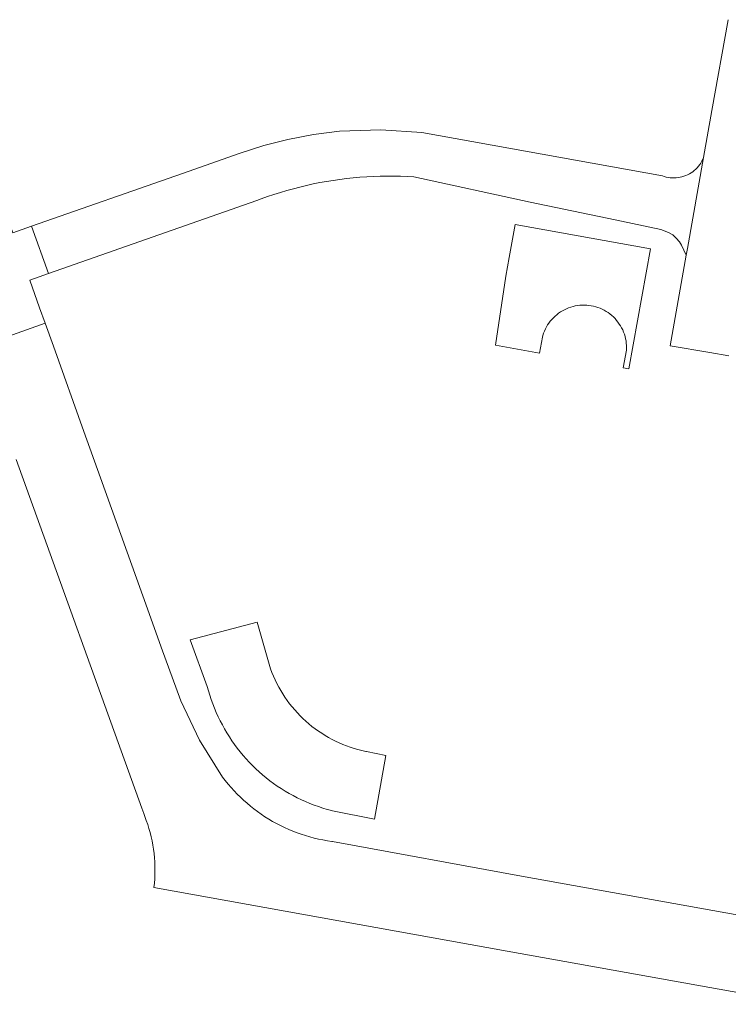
# Model space of a CAD drawing. Extents: x 152825 to 164088, y 457113 to 463005.
# Tile 111 of 256: x 157301 to 157347, y 459876 to 459940. Entities that reach past the tile are written whole.
import ezdxf

# ---------------------------------------------------------------- set-up
doc = ezdxf.new("R2010")
doc.units = 0
doc.header["$LTSCALE"] = 0.5
doc.layers.add('B-PV-VH-GESLOTENVERHARDING_ASFALT-GV', color=251, linetype='CONTINUOUS', lineweight=18)
doc.layers.add('B-PV-VH-OPENVERHARDING_BETONSTRAATSTEEN-GV', color=251, linetype='CONTINUOUS', lineweight=18)

msp = doc.modelspace()

# ---------------------------------------------------------------- linework, layer by layer
at = {"layer": 'B-PV-VH-GESLOTENVERHARDING_ASFALT-GV', "flags": 128}
msp.add_lwpolyline([(157301.611, 459926.569), (157302.71, 459923.501), (157316.208, 459928.235), (157316.497, 459928.344), (157316.91, 459928.492), (157317.325, 459928.632), (157317.742, 459928.765), (157318.162, 459928.89), (157318.585, 459929.007), (157319.009, 459929.117), (157319.435, 459929.219), (157319.863, 459929.313), (157320.293, 459929.399), (157320.724, 459929.478), (157321.156, 459929.548), (157321.59, 459929.611), (157322.025, 459929.666), (157322.46, 459929.712), (157322.897, 459929.751), (157323.334, 459929.782), (157323.771, 459929.805), (157324.209, 459929.82), (157324.647, 459929.827), (157325.086, 459929.825), (157325.524, 459929.816), (157325.962, 459929.799), (157326.399, 459929.774), (157333.93, 459928.126), (157339.434, 459926.981), (157342.394, 459926.363), (157342.904, 459926.174), (157343.185, 459926.014), (157343.409, 459925.792), (157343.609, 459925.566), (157343.736, 459925.35), (157344.052, 459924.689), (157344.129, 459925.123), (157345.176, 459931.02), (157345.123, 459930.898), (157345.064, 459930.783), (157344.998, 459930.672), (157344.925, 459930.566), (157344.846, 459930.464), (157344.76, 459930.367), (157344.669, 459930.275), (157344.572, 459930.19), (157344.47, 459930.11), (157344.364, 459930.037), (157344.253, 459929.971), (157344.138, 459929.911), (157344.02, 459929.859), (157343.899, 459929.815), (157343.775, 459929.777), (157343.649, 459929.748), (157343.522, 459929.727), (157343.393, 459929.713), (157343.264, 459929.707), (157343.135, 459929.71), (157343.006, 459929.72), (157342.878, 459929.738), (157342.752, 459929.764), (157342.627, 459929.798), (157342.505, 459929.84), (157326.911, 459932.658), (157324.243, 459932.831), (157321.571, 459932.729), (157319.89, 459932.522), (157318.225, 459932.207), (157316.663, 459931.807), (157315.129, 459931.311), (157311.383, 459929.997)], close=True, dxfattribs=at)
at = {"layer": 'B-PV-VH-OPENVERHARDING_BETONSTRAATSTEEN-GV', "flags": 128}
for points in [[(157346.78, 459939.97), (157345.72, 459934.07), (157345.176, 459931.02), (157344.129, 459925.123), (157344.052, 459924.689), (157343.01, 459918.82), (157345.58, 459918.39), (157346.81, 459918.17)], [(157352.51, 459880.98), (157333.38, 459884.41), (157321.124, 459886.66), (157321.074, 459886.667), (157320.786, 459886.709), (157320.5, 459886.76), (157320.214, 459886.819), (157319.931, 459886.885), (157319.65, 459886.96), (157319.37, 459887.041), (157319.093, 459887.131), (157318.819, 459887.228), (157318.547, 459887.333), (157318.278, 459887.445), (157318.013, 459887.564), (157317.751, 459887.691), (157317.492, 459887.825), (157317.237, 459887.966), (157316.986, 459888.113), (157316.74, 459888.268), (157316.497, 459888.43), (157316.26, 459888.598), (157316.026, 459888.772), (157315.798, 459888.953), (157315.575, 459889.14), (157315.357, 459889.333), (157315.145, 459889.532), (157314.938, 459889.736), (157314.736, 459889.947), (157314.541, 459890.163), (157314.351, 459890.384), (157314.168, 459890.61), (157313.991, 459890.841), (157312.49, 459893.228), (157311.289, 459895.779), (157310.02, 459899.26), (157309.124, 459901.76), (157306.074, 459910.255), (157305, 459913.25), (157303.02, 459918.789), (157302.483, 459920.292), (157297.87, 459918.645)], [(157300.61, 459911.45), (157308.75, 459888.83), (157308.878, 459888.469), (157308.95, 459888.291), (157309.047, 459888.032), (157309.137, 459887.771), (157309.218, 459887.507), (157309.293, 459887.241), (157309.359, 459886.973), (157309.418, 459886.703), (157309.469, 459886.432), (157309.512, 459886.159), (157309.547, 459885.885), (157309.574, 459885.61), (157309.594, 459885.334), (157309.605, 459885.058), (157309.608, 459884.782), (157309.603, 459884.506), (157309.591, 459884.23), (157309.57, 459883.955), (157309.541, 459883.68), (157332.45, 459879.55), (157351.62, 459876.1)]]:
    msp.add_lwpolyline(points, dxfattribs=at)
for points in [[(157297.712, 459919.534), (157297.83, 459919.2), (157297.808, 459918.804), (157297.87, 459918.645), (157302.483, 459920.292), (157302.128, 459921.283), (157301.488, 459923.072), (157302.71, 459923.501), (157301.611, 459926.569), (157300.391, 459926.141), (157299.997, 459927.245), (157295.634, 459925.414), (157295.83, 459924.87), (157296.065, 459924.202), (157294.97, 459923.823), (157295.989, 459921.047), (157297.049, 459921.414)], [(157341.739, 459925.107), (157332.955, 459926.695), (157332.565, 459924.54), (157332.349, 459923.342), (157331.681, 459918.856), (157334.541, 459918.346), (157334.724, 459919.37), (157334.758, 459919.494), (157334.806, 459919.635), (157334.86, 459919.773), (157334.922, 459919.909), (157334.991, 459920.041), (157335.067, 459920.169), (157335.15, 459920.292), (157335.24, 459920.411), (157335.335, 459920.525), (157335.437, 459920.634), (157335.544, 459920.738), (157335.657, 459920.835), (157335.775, 459920.926), (157335.897, 459921.01), (157336.024, 459921.088), (157336.155, 459921.159), (157336.29, 459921.223), (157336.427, 459921.28), (157336.568, 459921.329), (157336.711, 459921.37), (157336.856, 459921.404), (157337.002, 459921.43), (157337.15, 459921.448), (157337.299, 459921.457), (157337.448, 459921.459), (157337.596, 459921.453), (157337.745, 459921.439), (157337.892, 459921.418), (157338.038, 459921.388), (157338.182, 459921.35), (157338.324, 459921.305), (157338.463, 459921.252), (157338.599, 459921.192), (157338.732, 459921.124), (157338.861, 459921.05), (157338.985, 459920.968), (157339.105, 459920.881), (157339.221, 459920.786), (157339.331, 459920.686), (157339.435, 459920.58), (157339.534, 459920.468), (157339.626, 459920.352), (157339.713, 459920.23), (157339.792, 459920.105), (157339.865, 459919.975), (157339.93, 459919.841), (157339.988, 459919.704), (157340.039, 459919.564), (157340.082, 459919.422), (157340.118, 459919.277), (157340.146, 459919.131), (157340.166, 459918.983), (157340.177, 459918.835), (157340.181, 459918.686), (157340.177, 459918.537), (157339.97, 459917.378), (157340.33, 459917.313)], [(157317.103, 459897.861), (157316.23, 459900.88), (157311.9, 459899.75), (157313.001, 459896.723), (157313.079, 459896.434), (157313.165, 459896.148), (157313.258, 459895.864), (157313.36, 459895.582), (157313.468, 459895.304), (157313.584, 459895.028), (157313.707, 459894.756), (157313.838, 459894.486), (157313.976, 459894.221), (157314.12, 459893.959), (157314.272, 459893.701), (157314.431, 459893.448), (157314.596, 459893.199), (157314.768, 459892.954), (157314.946, 459892.714), (157315.131, 459892.479), (157315.322, 459892.248), (157315.519, 459892.023), (157315.722, 459891.804), (157315.93, 459891.59), (157316.145, 459891.381), (157316.365, 459891.179), (157316.59, 459890.982), (157316.82, 459890.791), (157317.056, 459890.607), (157317.296, 459890.429), (157317.541, 459890.257), (157317.791, 459890.092), (157318.044, 459889.934), (157318.302, 459889.783), (157318.564, 459889.638), (157318.83, 459889.501), (157319.099, 459889.371), (157319.372, 459889.248), (157319.648, 459889.132), (157319.926, 459889.024), (157320.208, 459888.923), (157320.492, 459888.83), (157320.779, 459888.745), (157321.067, 459888.667), (157321.111, 459888.656), (157323.84, 459888.12), (157324.57, 459892.24), (157323.317, 459892.495), (157323.271, 459892.504), (157323.019, 459892.561), (157322.769, 459892.625), (157322.52, 459892.697), (157322.274, 459892.777), (157322.031, 459892.864), (157321.79, 459892.959), (157321.552, 459893.061), (157321.318, 459893.17), (157321.087, 459893.287), (157320.86, 459893.41), (157320.637, 459893.541), (157320.418, 459893.679), (157320.203, 459893.823), (157319.993, 459893.973), (157319.787, 459894.131), (157319.587, 459894.294), (157319.392, 459894.464), (157319.202, 459894.639), (157319.017, 459894.821), (157318.839, 459895.008), (157318.666, 459895.2), (157318.499, 459895.398), (157318.338, 459895.6), (157318.184, 459895.808), (157318.036, 459896.02), (157317.895, 459896.237), (157317.76, 459896.458), (157317.633, 459896.683), (157317.512, 459896.912), (157317.399, 459897.144), (157317.293, 459897.38), (157317.194, 459897.619)]]:
    msp.add_lwpolyline(points, close=True, dxfattribs=at)

doc.saveas('drawing.dxf')
